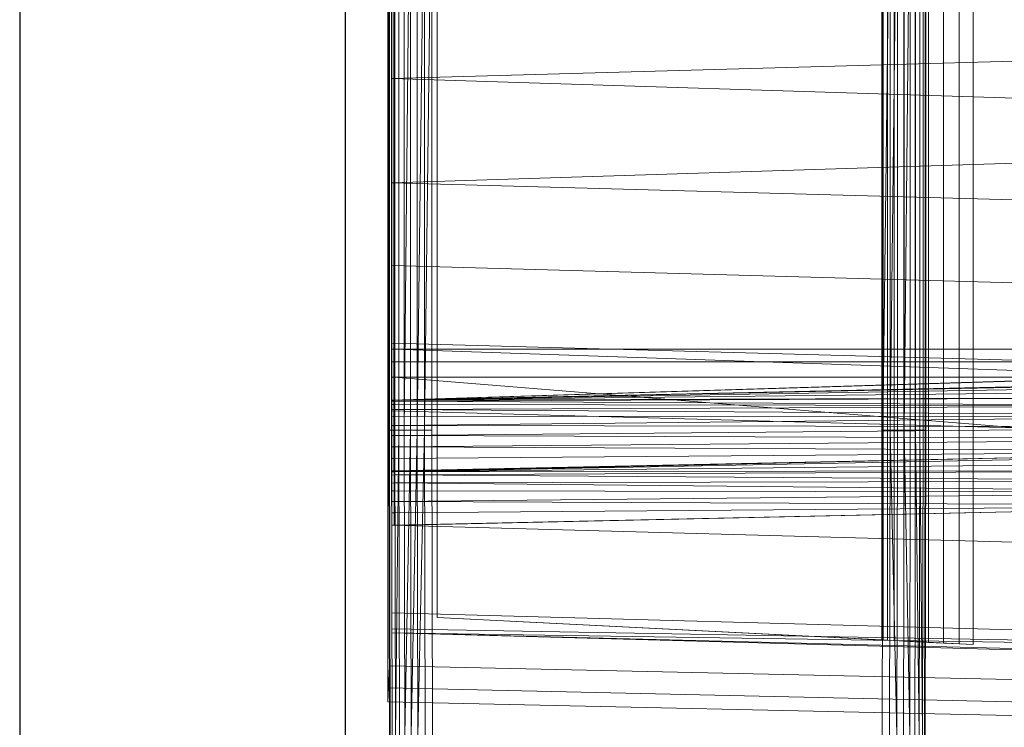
# Model space of a CAD drawing. Header units: metres. Extents: x 397.7 to 427.5, y 12.7 to 28.4.
# Tile 43 of 57: x 407.44 to 407.742, y 26.128 to 26.345. Entities that reach past the tile are written whole.
import ezdxf

# ---------------------------------------------------------------- set-up
doc = ezdxf.new("R2010")
doc.units = ezdxf.units.M
for name, color, linetype, lineweight in [('A-DETL-____-MBND', 7, 'Continuous', 18), ('A-WALL-____-MCUT', 7, 'Continuous', 25), ('A-WALL-____-OTLN', 7, 'Continuous', 25)]:
    doc.layers.add(name, color=color, linetype=linetype, lineweight=lineweight)

# ---------------------------------------------------------------- blocks, each defined once
blk = doc.blocks.new('Family - Inodor P4-153813-07_ELEC_P4')
at = {"layer": 'A-DETL-____-MBND', "color": 253, "true_color": 0xaaaaaa}
for p, q in [((0.00056, 0.01465), (0.00056, 0.38826)), ((0.00056, 0.01465), (0.00056, 0.38826)), ((0.16489, 0.38826), (0.16489, 0.01465)), ((0.16489, 0.38826), (0.16489, 0.01465)), ((0, 0.36417), (0, 0.03582)), ((0, 0.03582), (0, 0.36417)), ((0.00056, 0.36417), (0.00056, 0.03582)), ((0.00056, 0.03582), (0.00056, 0.36417)), ((0.15161, 0.36098), (0.15161, 0.0437)), ((0.15205, 0.361), (0.15205, 0.04368)), ((0.15334, 0.36106), (0.15334, 0.04361)), ((0.15546, 0.36117), (0.15546, 0.04351)), ((0.15833, 0.36132), (0.15833, 0.04336)), ((0.16188, 0.3615), (0.16187, 0.04318)), ((0.16598, 0.36171), (0.16598, 0.04297)), ((0.17052, 0.36194), (0.17052, 0.04274)), ((0.17536, 0.36218), (0.17536, 0.04249)), ((0.17966, 0.04228), (0.17966, 0.3624)), ((0.01521, 0.35403), (0.01521, 0.05064)), ((0.01521, 0.35403), (0.01521, 0.05064)), ((0.00036, 0.10805), (0.00036, 0.29485)), ((0.00036, 0.10805), (0.00036, 0.29485)), ((0.00056, 0.10805), (0.00056, 0.29485)), ((0.00056, 0.29485), (0.00056, 0.10805)), ((0.00056, 0.10805), (0.00056, 0.29485)), ((0.00116, 0.10805), (0.00116, 0.29485)), ((0.00116, 0.29485), (0.00116, 0.10805)), ((0.00116, 0.10805), (0.00116, 0.29485)), ((0.00213, 0.10805), (0.00213, 0.29485)), ((0.00213, 0.29485), (0.00213, 0.10805)), ((0.00213, 0.10805), (0.00213, 0.29485)), ((0.00345, 0.10805), (0.00345, 0.29485)), ((0.00345, 0.29485), (0.00345, 0.10805)), ((0.00345, 0.10805), (0.00345, 0.29485)), ((0.00508, 0.10805), (0.00508, 0.29485)), ((0.00508, 0.29485), (0.00508, 0.10805)), ((0.00696, 0.29485), (0.00508, 0.10805)), ((0.00508, 0.10805), (0.00508, 0.29485)), ((0.00508, 0.10805), (0.00696, 0.29485)), ((0.00696, 0.10805), (0.00696, 0.29485)), ((0.00696, 0.10805), (0.00696, 0.29485)), ((0.00696, 0.10805), (0.00696, 0.29485)), ((0.00904, 0.10805), (0.00904, 0.29485)), ((0.00904, 0.29485), (0.00904, 0.10805)), ((0.01126, 0.29485), (0.00904, 0.10805)), ((0.00904, 0.10805), (0.00904, 0.29485)), ((0.00904, 0.10805), (0.01126, 0.29485)), ((0.01126, 0.10805), (0.01126, 0.29485)), ((0.01354, 0.29485), (0.01126, 0.10805)), ((0.01126, 0.10805), (0.01126, 0.29485)), ((0.01126, 0.10805), (0.01126, 0.29485)), ((0.01126, 0.10805), (0.01354, 0.29485)), ((0.01354, 0.10805), (0.01354, 0.29485)), ((0.01354, 0.29485), (0.01354, 0.10805)), ((0.01354, 0.10805), (0.01354, 0.29485)), ((0.15191, 0.10805), (0.15191, 0.29485)), ((0.15191, 0.29485), (0.15191, 0.10805)), ((0.15419, 0.29485), (0.15191, 0.10805)), ((0.15191, 0.10805), (0.15191, 0.29485)), ((0.15191, 0.10805), (0.15419, 0.29485)), ((0.15419, 0.10805), (0.15419, 0.29485)), ((0.15641, 0.29485), (0.15419, 0.10805)), ((0.15419, 0.10805), (0.15419, 0.29485)), ((0.15419, 0.10805), (0.15419, 0.29485)), ((0.15419, 0.10805), (0.15641, 0.29485)), ((0.15641, 0.10805), (0.15641, 0.29485)), ((0.15641, 0.10805), (0.15641, 0.29485)), ((0.15641, 0.10805), (0.15641, 0.29485)), ((0.15849, 0.10805), (0.15849, 0.29485)), ((0.15849, 0.29485), (0.15849, 0.10805)), ((0.16037, 0.29485), (0.15849, 0.10805)), ((0.15849, 0.10805), (0.15849, 0.29485)), ((0.15849, 0.10805), (0.16037, 0.29485)), ((0.16037, 0.10805), (0.16037, 0.29485)), ((0.16037, 0.10805), (0.16037, 0.29485)), ((0.16037, 0.10805), (0.16037, 0.29485)), ((0.162, 0.10805), (0.162, 0.29485)), ((0.162, 0.29485), (0.162, 0.10805)), ((0.162, 0.10805), (0.162, 0.29485)), ((0.16332, 0.10805), (0.16332, 0.29485)), ((0.16332, 0.29485), (0.16332, 0.10805)), ((0.16332, 0.10805), (0.16332, 0.29485)), ((0.16429, 0.10805), (0.16429, 0.29485)), ((0.16429, 0.29485), (0.16429, 0.10805)), ((0.16429, 0.10805), (0.16429, 0.29485)), ((0.16489, 0.10805), (0.16489, 0.29485)), ((0.16489, 0.29485), (0.16489, 0.10805)), ((0.16489, 0.10805), (0.16489, 0.29485)), ((0.16509, 0.29485), (0.16509, 0.10805)), ((0.16509, 0.29485), (0.16509, 0.10805)), ((0.00127, 0.11722), (0.00127, 0.28262)), ((0.00127, 0.13284), (0.00127, 0.26701)), ((0.00127, 0.267), (0.00127, 0.13339)), ((0.00186, 0.26697), (0.00186, 0.13288)), ((0.00186, 0.13288), (0.00186, 0.26697)), ((0.00186, 0.13288), (0.00186, 0.26697)), ((0.00186, 0.13288), (0.00186, 0.26697)), ((0.00127, 0.2159), (0.00127, 0.24131)), ((0.51095, 0.22997), (0.00127, 0.2159)), ((0.51095, 0.19991), (0.00127, 0.2159)), ((0.00127, 0.18393), (0.00127, 0.2159)), ((0.51095, 0.19991), (0.00127, 0.18393)), ((0.51095, 0.16986), (0.00127, 0.18393)), ((0.00127, 0.15852), (0.00127, 0.18393)), ((0.51095, 0.14444), (0.00127, 0.15852)), ((0.00127, 0.13475), (0.00127, 0.15852)), ((0.51095, 0.12067), (0.00127, 0.13475)), ((0.00127, 0.11399), (0.00127, 0.13475)), ((0.52327, 0.1334), (0.00127, 0.11723)), ((0.00127, 0.13339), (0.00127, 0.13285)), ((0.00187, 0.11726), (0.52327, 0.1334)), ((0.00187, 0.11726), (0.52327, 0.1334)), ((0.00186, 0.13288), (0.00127, 0.13285)), ((0.00186, 0.13288), (0.00127, 0.13285)), ((0.00186, 0.13288), (0.00127, 0.13284)), ((0.00186, 0.13288), (0.00127, 0.13284)), ((0.00127, 0.13285), (0.00127, 0.12897)), ((0.00127, 0.13284), (0.00127, 0.11728)), ((0.00186, 0.13288), (0.28176, 0.13288)), ((0.28176, 0.13288), (0.00186, 0.13288)), ((0.00186, 0.12899), (0.00186, 0.13288)), ((0.00186, 0.13288), (0.00186, 0.12899)), ((0.28176, 0.13288), (0.00186, 0.13288)), ((0.28176, 0.13288), (0.00186, 0.13288)), ((0.28176, 0.12326), (0.00186, 0.13288)), ((0.00186, 0.13288), (0.00187, 0.11726)), ((0.28176, 0.12326), (0.00186, 0.13288)), ((0.00187, 0.11726), (0.00186, 0.13288)), ((0.00187, 0.11726), (0.51154, 0.13288)), ((0.00187, 0.11726), (0.51154, 0.13288)), ((0.00186, 0.12899), (0.00127, 0.12897)), ((0.00186, 0.12899), (0.00127, 0.12897)), ((0.00127, 0.12897), (0.00127, 0.12431)), ((0.00186, 0.12899), (0.28176, 0.12899)), ((0.28176, 0.12899), (0.00186, 0.12899)), ((0.00186, 0.12431), (0.00186, 0.12899)), ((0.00186, 0.12899), (0.00186, 0.12431)), ((0.00186, 0.12431), (0.00127, 0.12431)), ((0.00127, 0.12431), (0.00186, 0.12431)), ((0.00127, 0.12431), (0.00127, 0.1243)), ((0.00186, 0.12431), (0.00127, 0.1243)), ((0.00127, 0.1243), (0.00186, 0.12431)), ((0.00186, 0.12431), (0.00127, 0.12428)), ((0.00186, 0.12431), (0.00127, 0.12428)), ((0.00127, 0.1243), (0.00127, 0.12428)), ((0.00127, 0.12428), (0.00127, 0.09539)), ((0.00186, 0.12431), (0.28176, 0.12431)), ((0.28176, 0.12431), (0.00186, 0.12431)), ((0.28175, 0.10165), (0.00186, 0.12431)), ((0.00186, 0.12431), (0.00192, 0.09531)), ((0.28175, 0.10165), (0.00186, 0.12431)), ((0.00192, 0.09531), (0.00186, 0.12431)), ((0.28176, 0.12326), (0.00187, 0.11726)), ((0.00187, 0.11726), (0.28176, 0.12326)), ((0.00187, 0.11726), (0.28176, 0.12326)), ((0.00187, 0.11726), (0.28176, 0.12326)), ((0.28176, 0.12295), (0.00187, 0.11726)), ((0.00187, 0.11726), (0.28176, 0.12295)), ((0.28176, 0.12197), (0.00187, 0.11726)), ((0.00187, 0.11726), (0.28176, 0.12197)), ((0.28176, 0.12037), (0.00187, 0.11726)), ((0.00187, 0.11726), (0.28176, 0.12037)), ((0.28176, 0.11819), (0.00187, 0.11726)), ((0.00187, 0.11694), (0.28176, 0.11819)), ((0.00187, 0.11726), (0.28176, 0.11819)), ((0.00187, 0.11694), (0.28176, 0.11819)), ((0.00187, 0.11726), (0.00127, 0.11728)), ((0.00127, 0.11728), (0.00187, 0.11726)), ((0.00127, 0.11728), (0.00127, 0.11723)), ((0.00187, 0.11726), (0.00127, 0.11723)), ((0.00187, 0.11726), (0.00127, 0.11723)), ((0.00127, 0.11722), (0.00187, 0.11726)), ((0.00187, 0.11726), (0.00127, 0.11722)), ((0.00127, 0.11722), (0.00127, 0.11691)), ((0.00187, 0.11694), (0.00127, 0.11691)), ((0.00187, 0.11694), (0.00127, 0.11691)), ((0.00127, 0.11691), (0.00127, 0.11594)), ((0.00187, 0.11596), (0.00127, 0.11594)), ((0.00187, 0.11596), (0.00127, 0.11594)), ((0.00127, 0.11594), (0.00127, 0.11434)), ((0.00187, 0.11694), (0.00187, 0.11726)), ((0.00187, 0.11726), (0.00187, 0.11694)), ((0.28176, 0.11552), (0.00187, 0.11694)), ((0.28176, 0.11552), (0.00187, 0.11694)), ((0.00187, 0.11596), (0.00187, 0.11694)), ((0.00187, 0.11694), (0.00187, 0.11596)), ((0.28176, 0.11552), (0.00187, 0.11596)), ((0.28176, 0.11552), (0.00187, 0.11596)), ((0.00187, 0.11436), (0.00187, 0.11596)), ((0.00187, 0.11596), (0.00187, 0.11436)), ((0.28176, 0.11552), (0.00187, 0.11436)), ((0.00187, 0.11436), (0.28176, 0.11552)), ((0.00187, 0.11436), (0.00127, 0.11434)), ((0.00187, 0.11436), (0.00127, 0.11434)), ((0.00127, 0.11434), (0.00127, 0.11218)), ((0.51095, 0.09991), (0.00127, 0.11399)), ((0.00127, 0.07896), (0.00127, 0.11399)), ((0.00187, 0.11219), (0.00127, 0.11218)), ((0.00187, 0.11219), (0.00127, 0.11218)), ((0.00127, 0.11218), (0.00127, 0.10951)), ((0.28176, 0.11242), (0.00187, 0.11436)), ((0.28176, 0.11242), (0.00187, 0.11436)), ((0.00187, 0.11219), (0.00187, 0.11436)), ((0.00187, 0.11436), (0.00187, 0.11219)), ((0.28176, 0.11242), (0.00187, 0.11219)), ((0.00187, 0.10951), (0.28176, 0.11242)), ((0.00187, 0.11219), (0.28176, 0.11242)), ((0.00187, 0.10951), (0.28176, 0.11242)), ((0.00187, 0.10951), (0.00187, 0.11219)), ((0.00187, 0.11219), (0.00187, 0.10951)), ((0.00187, 0.10951), (0.00127, 0.10951)), ((0.00127, 0.10951), (0.00187, 0.10951)), ((0.00187, 0.10951), (0.00127, 0.10951)), ((0.00187, 0.10951), (0.00127, 0.10951)), ((0.00127, 0.10951), (0.00127, 0.10642)), ((0.28176, 0.10898), (0.00187, 0.10951)), ((0.28176, 0.10898), (0.00187, 0.10951)), ((0.00187, 0.10641), (0.00187, 0.10951)), ((0.00187, 0.10951), (0.00187, 0.10641)), ((0.28176, 0.10898), (0.00187, 0.10641)), ((0.00187, 0.10641), (0.28176, 0.10898)), ((0.00056, 0.10805), (0.00036, 0.10805)), ((0.00056, 0.01465), (0.00036, 0.10805)), ((0.00036, 0.10805), (0.00056, 0.10805)), ((0.00056, 0.10805), (0.00036, 0.10805)), ((0.00056, 0.01465), (0.00036, 0.10805)), ((0.00116, 0.10805), (0.00056, 0.10805)), ((0.00076, 0.01465), (0.00056, 0.10805)), ((0.00056, 0.10805), (0.00116, 0.10805)), ((0.00056, 0.10805), (0.00056, 0.01465)), ((0.00116, 0.10805), (0.00056, 0.10805)), ((0.00076, 0.01465), (0.00056, 0.10805)), ((0.00076, 0.01465), (0.00056, 0.10805)), ((0.00056, 0.01465), (0.00056, 0.10805)), ((0.00213, 0.10805), (0.00116, 0.10805)), ((0.00136, 0.01465), (0.00116, 0.10805)), ((0.00116, 0.10805), (0.00213, 0.10805)), ((0.00116, 0.10805), (0.00136, 0.01465)), ((0.00213, 0.10805), (0.00116, 0.10805)), ((0.00136, 0.01465), (0.00116, 0.10805)), ((0.00187, 0.10641), (0.00127, 0.10642)), ((0.00127, 0.10642), (0.00187, 0.10641)), ((0.00127, 0.10642), (0.00127, 0.10642)), ((0.00187, 0.10641), (0.00127, 0.10642)), ((0.00127, 0.10642), (0.00187, 0.10641)), ((0.00127, 0.10642), (0.00127, 0.10641)), ((0.00187, 0.10641), (0.00127, 0.10641)), ((0.00187, 0.10641), (0.00127, 0.10641)), ((0.00127, 0.10641), (0.00127, 0.10299)), ((0.28176, 0.10533), (0.00187, 0.10641)), ((0.00187, 0.10641), (0.00187, 0.10298)), ((0.28176, 0.10533), (0.00187, 0.10641)), ((0.00187, 0.10298), (0.00187, 0.10641)), ((0.00345, 0.10805), (0.00213, 0.10805)), ((0.00233, 0.01465), (0.00213, 0.10805)), ((0.00213, 0.10805), (0.00345, 0.10805)), ((0.00213, 0.10805), (0.00233, 0.01465)), ((0.00345, 0.10805), (0.00213, 0.10805)), ((0.00233, 0.01465), (0.00213, 0.10805)), ((0.00345, 0.10805), (0.00233, 0.01465)), ((0.00233, 0.01465), (0.00345, 0.10805)), ((0.00365, 0.01465), (0.00345, 0.10805)), ((0.00345, 0.10805), (0.00508, 0.10805)), ((0.00508, 0.10805), (0.00345, 0.10805)), ((0.00365, 0.01465), (0.00345, 0.10805)), ((0.00365, 0.01465), (0.00345, 0.10805)), ((0.00528, 0.01465), (0.00508, 0.10805)), ((0.00696, 0.10805), (0.00508, 0.10805)), ((0.00508, 0.10805), (0.00528, 0.01465)), ((0.00696, 0.10805), (0.00508, 0.10805)), ((0.00528, 0.01465), (0.00508, 0.10805)), ((0.00696, 0.10805), (0.00528, 0.01465)), ((0.00528, 0.01465), (0.00696, 0.10805)), ((0.00716, 0.01465), (0.00696, 0.10805)), ((0.00696, 0.10805), (0.00904, 0.10805)), ((0.00904, 0.10805), (0.00696, 0.10805)), ((0.00716, 0.01465), (0.00696, 0.10805)), ((0.00716, 0.01465), (0.00696, 0.10805)), ((0.00904, 0.10805), (0.00716, 0.01465)), ((0.00716, 0.01465), (0.00904, 0.10805)), ((0.00924, 0.01465), (0.00904, 0.10805)), ((0.01126, 0.10805), (0.00904, 0.10805)), ((0.01126, 0.10805), (0.00904, 0.10805)), ((0.00924, 0.01465), (0.00904, 0.10805)), ((0.00924, 0.01465), (0.00904, 0.10805)), ((0.01126, 0.10805), (0.00924, 0.01465)), ((0.00924, 0.01465), (0.01126, 0.10805)), ((0.01146, 0.01465), (0.01126, 0.10805)), ((0.01354, 0.10805), (0.01126, 0.10805)), ((0.01354, 0.10805), (0.01126, 0.10805)), ((0.01146, 0.01465), (0.01126, 0.10805)), ((0.01146, 0.01465), (0.01126, 0.10805)), ((0.01374, 0.01465), (0.01354, 0.10805)), ((0.01354, 0.10805), (0.01374, 0.01465)), ((0.01354, 0.10805), (0.01374, 0.01465)), ((0.15171, 0.01465), (0.15191, 0.10805)), ((0.15191, 0.10805), (0.15171, 0.01465)), ((0.15191, 0.10805), (0.15171, 0.01465)), ((0.15419, 0.10805), (0.15191, 0.10805)), ((0.15419, 0.10805), (0.15191, 0.10805)), ((0.15419, 0.10805), (0.15399, 0.01465)), ((0.15419, 0.10805), (0.15399, 0.01465)), ((0.15399, 0.01465), (0.15419, 0.10805)), ((0.15641, 0.10805), (0.15419, 0.10805)), ((0.15641, 0.10805), (0.15419, 0.10805)), ((0.15621, 0.01465), (0.15419, 0.10805)), ((0.15621, 0.01465), (0.15419, 0.10805)), ((0.15641, 0.10805), (0.15621, 0.01465)), ((0.15641, 0.10805), (0.15621, 0.01465)), ((0.15641, 0.10805), (0.15621, 0.01465)), ((0.15641, 0.10805), (0.15849, 0.10805)), ((0.15849, 0.10805), (0.15641, 0.10805)), ((0.15849, 0.10805), (0.15829, 0.01465)), ((0.15849, 0.10805), (0.15829, 0.01465)), ((0.15829, 0.01465), (0.15849, 0.10805)), ((0.16037, 0.10805), (0.15849, 0.10805)), ((0.16037, 0.10805), (0.15849, 0.10805)), ((0.16017, 0.01465), (0.15849, 0.10805)), ((0.16017, 0.01465), (0.15849, 0.10805)), ((0.16037, 0.10805), (0.16017, 0.01465)), ((0.16037, 0.10805), (0.16017, 0.01465)), ((0.16037, 0.10805), (0.16017, 0.01465)), ((0.16037, 0.10805), (0.162, 0.10805)), ((0.162, 0.10805), (0.16037, 0.10805)), ((0.162, 0.10805), (0.1618, 0.01465)), ((0.162, 0.10805), (0.1618, 0.01465)), ((0.1618, 0.01465), (0.162, 0.10805)), ((0.16332, 0.10805), (0.162, 0.10805)), ((0.162, 0.10805), (0.16332, 0.10805)), ((0.16332, 0.10805), (0.162, 0.10805)), ((0.16312, 0.01465), (0.162, 0.10805)), ((0.16312, 0.01465), (0.162, 0.10805)), ((0.16332, 0.10805), (0.16312, 0.01465)), ((0.16332, 0.10805), (0.16312, 0.01465)), ((0.16312, 0.01465), (0.16332, 0.10805)), ((0.16429, 0.10805), (0.16332, 0.10805)), ((0.16332, 0.10805), (0.16429, 0.10805)), ((0.16429, 0.10805), (0.16332, 0.10805)), ((0.16409, 0.01465), (0.16332, 0.10805)), ((0.16409, 0.01465), (0.16332, 0.10805)), ((0.16429, 0.10805), (0.16409, 0.01465)), ((0.16429, 0.10805), (0.16409, 0.01465)), ((0.16429, 0.10805), (0.16409, 0.01465)), ((0.16489, 0.10805), (0.16429, 0.10805)), ((0.16429, 0.10805), (0.16489, 0.10805)), ((0.16489, 0.10805), (0.16429, 0.10805)), ((0.16489, 0.10805), (0.16469, 0.01465)), ((0.16489, 0.10805), (0.16469, 0.01465)), ((0.16469, 0.01465), (0.16489, 0.10805)), ((0.16509, 0.10805), (0.16489, 0.10805)), ((0.16509, 0.10805), (0.16489, 0.01465)), ((0.16489, 0.10805), (0.16509, 0.10805)), ((0.16509, 0.10805), (0.16489, 0.01465)), ((0.16509, 0.10805), (0.16489, 0.10805)), ((0.16489, 0.01465), (0.16489, 0.10805)), ((0.16489, 0.01465), (0.16489, 0.10805)), ((0.00187, 0.10298), (0.00127, 0.10299)), ((0.00127, 0.10299), (0.00187, 0.10298)), ((0.00127, 0.10299), (0.00127, 0.10298)), ((0.00187, 0.10298), (0.00127, 0.10298)), ((0.00127, 0.10298), (0.00187, 0.10298)), ((0.00127, 0.10298), (0.00127, 0.10297)), ((0.00187, 0.10298), (0.00127, 0.10297)), ((0.00187, 0.10298), (0.00127, 0.10297)), ((0.00127, 0.10297), (0.00127, 0.09933)), ((0.28176, 0.10533), (0.00187, 0.10298)), ((0.00187, 0.10298), (0.28176, 0.10533)), ((0.28176, 0.10156), (0.00187, 0.10298)), ((0.28176, 0.10156), (0.00187, 0.10298)), ((0.00187, 0.09932), (0.00187, 0.10298)), ((0.00187, 0.10298), (0.00187, 0.09932)), ((0.28176, 0.10156), (0.00127, 0.09542)), ((0.28176, 0.10156), (0.00187, 0.09932)), ((0.00187, 0.09555), (0.28176, 0.10156)), ((0.00187, 0.09932), (0.28176, 0.10156)), ((0.00187, 0.09555), (0.28176, 0.10156)), ((0.28175, 0.10165), (0.00192, 0.09531)), ((0.00192, 0.09531), (0.28175, 0.10165)), ((0.28181, 0.10065), (0.00192, 0.09531)), ((0.00192, 0.09531), (0.28181, 0.10065)), ((0.00187, 0.09932), (0.00127, 0.09933)), ((0.00127, 0.09933), (0.00187, 0.09932)), ((0.00127, 0.09933), (0.00127, 0.09932)), ((0.00187, 0.09932), (0.00127, 0.09932)), ((0.00187, 0.09932), (0.00127, 0.09932)), ((0.00127, 0.09932), (0.00127, 0.09556)), ((0.00187, 0.09555), (0.00187, 0.09932)), ((0.00187, 0.09932), (0.00187, 0.09555)), ((0.28181, 0.0982), (0.00192, 0.09531)), ((0.00192, 0.09531), (0.28181, 0.0982)), ((0.00187, 0.09555), (0.00127, 0.09556)), ((0.00127, 0.09556), (0.00187, 0.09555)), ((0.00127, 0.09556), (0.00127, 0.09555)), ((0.00187, 0.09555), (0.00127, 0.09552)), ((0.00187, 0.09555), (0.00127, 0.09555)), ((0.00127, 0.09555), (0.00187, 0.09555)), ((0.00127, 0.09555), (0.00127, 0.09553)), ((0.00187, 0.09555), (0.00127, 0.09553)), ((0.00127, 0.09553), (0.00187, 0.09555)), ((0.00187, 0.09555), (0.00127, 0.09552)), ((0.00127, 0.09553), (0.00127, 0.09552)), ((0.00127, 0.09552), (0.00127, 0.09542)), ((0.00192, 0.09531), (0.00127, 0.09539)), ((0.00127, 0.09539), (0.00192, 0.09531)), ((0.00127, 0.09539), (0.00127, 0.09528)), ((0.00192, 0.09531), (0.00127, 0.09528)), ((0.00192, 0.09531), (0.00127, 0.09528)), ((0.00127, 0.09528), (0.00127, 0.09428)), ((0.00192, 0.09431), (0.00127, 0.09428)), ((0.00192, 0.09431), (0.00127, 0.09428)), ((0.00127, 0.09428), (0.00127, 0.09183)), ((0.28181, 0.09576), (0.00192, 0.09531)), ((0.00192, 0.09431), (0.28181, 0.09576)), ((0.00192, 0.09531), (0.28181, 0.09576)), ((0.00192, 0.09431), (0.28181, 0.09576)), ((0.00192, 0.09431), (0.00192, 0.09531)), ((0.00192, 0.09531), (0.00192, 0.09431)), ((0.28181, 0.09248), (0.00192, 0.09431)), ((0.28181, 0.09248), (0.00192, 0.09431)), ((0.00192, 0.09185), (0.00192, 0.09431)), ((0.00192, 0.09431), (0.00192, 0.09185)), ((0.00192, 0.09185), (0.00127, 0.09183)), ((0.00192, 0.09185), (0.00127, 0.09183)), ((0.00127, 0.09183), (0.00127, 0.08941)), ((0.28181, 0.09248), (0.00192, 0.09185)), ((0.00192, 0.09185), (0.28181, 0.09248)), ((0.28181, 0.08906), (0.00192, 0.09185)), ((0.28181, 0.08906), (0.00192, 0.09185)), ((0.00192, 0.08942), (0.00192, 0.09185)), ((0.00192, 0.09185), (0.00192, 0.08942)), ((0.00192, 0.08942), (0.00127, 0.08941)), ((0.00192, 0.08942), (0.00127, 0.08941)), ((0.00127, 0.08941), (0.00127, 0.08614)), ((0.28181, 0.08906), (0.00192, 0.08942)), ((0.28181, 0.08906), (0.00192, 0.08942)), ((0.00192, 0.08614), (0.00192, 0.08942)), ((0.00192, 0.08942), (0.00192, 0.08614)), ((0.28181, 0.08906), (0.00192, 0.08614)), ((0.00192, 0.08614), (0.28181, 0.08906)), ((0.00192, 0.08614), (0.00127, 0.08614)), ((0.00127, 0.08614), (0.00192, 0.08614)), ((0.00127, 0.08614), (0.00127, 0.08614)), ((0.00192, 0.08614), (0.00127, 0.08614)), ((0.00192, 0.08614), (0.00127, 0.08614)), ((0.00127, 0.08614), (0.00127, 0.08273)), ((0.28181, 0.08497), (0.00127, 0.07882)), ((0.28181, 0.08497), (0.00192, 0.08614)), ((0.00192, 0.08614), (0.00192, 0.08272)), ((0.28181, 0.08497), (0.00192, 0.08614)), ((0.00192, 0.08272), (0.00192, 0.08614)), ((0.28181, 0.08497), (0.00192, 0.08272)), ((0.00192, 0.07896), (0.28181, 0.08497)), ((0.00192, 0.08272), (0.28181, 0.08497)), ((0.00192, 0.07896), (0.28181, 0.08497)), ((0.00192, 0.08272), (0.00127, 0.08273)), ((0.00127, 0.08273), (0.00192, 0.08272)), ((0.00127, 0.08273), (0.00127, 0.08272)), ((0.00192, 0.08272), (0.00127, 0.08272)), ((0.00127, 0.08272), (0.00192, 0.08272)), ((0.00127, 0.08272), (0.00127, 0.08271)), ((0.00192, 0.08272), (0.00127, 0.08271)), ((0.00192, 0.08272), (0.00127, 0.08271)), ((0.00127, 0.08271), (0.00127, 0.07897)), ((0.00192, 0.07896), (0.00192, 0.08272)), ((0.00192, 0.08272), (0.00192, 0.07896)), ((0.00192, 0.07896), (0.00127, 0.07897)), ((0.00127, 0.07897), (0.00192, 0.07896)), ((0.00127, 0.07897), (0.00127, 0.07896)), ((0.51095, 0.06488), (0.00127, 0.07896)), ((0.00127, 0.05207), (0.00127, 0.07896)), ((0.00192, 0.07896), (0.00127, 0.07894)), ((0.00192, 0.07896), (0.00127, 0.07896)), ((0.00127, 0.07896), (0.00192, 0.07896)), ((0.00127, 0.07896), (0.00127, 0.07894)), ((0.00192, 0.07896), (0.00127, 0.07894)), ((0.00127, 0.07894), (0.00192, 0.07896)), ((0.00192, 0.07896), (0.00127, 0.07894)), ((0.00127, 0.07894), (0.00127, 0.07882)), ((0.00127, 0.07894), (0.00127, 0.07894)), ((0.51095, 0.03799), (0.00127, 0.05207)), ((0.00127, 0.04712), (0.00127, 0.05207)), ((0.01521, 0.05064), (0.15161, 0.0437)), ((0.17966, 0.04228), (0.01521, 0.05064)), ((0.51095, 0.03799), (0.00127, 0.04712)), ((0.00127, 0.04594), (0.00127, 0.04712)), ((0.51095, 0.03799), (0.00127, 0.04594)), ((0.51095, 0.03305), (0.00127, 0.04594)), ((0.51095, 0.03186), (0.00127, 0.04594)), ((0.15161, 0.0437), (0.15205, 0.04368)), ((0.15205, 0.04368), (0.15334, 0.04361)), ((0.15334, 0.04361), (0.15546, 0.04351)), ((0.15546, 0.04351), (0.15833, 0.04336)), ((0.15833, 0.04336), (0.16187, 0.04318)), ((0.16187, 0.04318), (0.16598, 0.04297)), ((0.16598, 0.04297), (0.17052, 0.04274)), ((0.17052, 0.04274), (0.17536, 0.04249)), ((0.17536, 0.04249), (0.17966, 0.04228)), ((0, 0.03582), (0, 0.02899)), ((0, 0.02899), (0, 0.03582)), ((0.00056, 0.03582), (0.00022, 0.02899)), ((0.00022, 0.02899), (0.00056, 0.03582)), ((0.00056, 0.03582), (0.31998, 0.0287)), ((0.00056, 0.03582), (0.31998, 0.0287)), ((0.00022, 0.02899), (0, 0.02477)), ((0, 0.02477), (0.00022, 0.02899)), ((0, 0.02899), (0, 0.02477)), ((0, 0.02477), (0, 0.02899)), ((0.00022, 0.02899), (0.31971, 0.02187)), ((0.00022, 0.02899), (0.31971, 0.02187)), ((0, 0.02477), (0.31954, 0.01764)), ((0, 0.02477), (0.31954, 0.01764))]:
    blk.add_line(p, q, dxfattribs=at)
blk = doc.blocks.new('Family - Evans P4-154126-07_ELEC_P4')
at = {"layer": 'A-WALL-____-MCUT', "color": 253, "true_color": 0xaaaaaa}
for p, q in [((1.72, 0.1), (0, 0.1)), ((0, 0), (1.72, 0))]:
    blk.add_line(p, q, dxfattribs=at)
at = {"layer": 'A-WALL-____-OTLN', "color": 253, "true_color": 0xaaaaaa}
for p, q in [((1.72, 0.1), (0, 0.1)), ((0, 0), (1.72, 0))]:
    blk.add_line(p, q, dxfattribs=at)
at = {"layer": 'A-WALL-____-OTLN', "color": 253, "lineweight": 18, "true_color": 0xaaaaaa}
blk.add_line((-0.0054, 0), (1.72, 0), dxfattribs=at)
blk = doc.blocks.new('LONDR55-XX_ZZ-ARQ-CAA-M3D-Londres55_ifc-1-07_ELEC_P4')
at = {"layer": 'A-DETL-____-MBND', "color": 253, "lineweight": 18, "true_color": 0xaaaaaa}
blk.add_blockref('Family - Inodor P4-153813-07_ELEC_P4', (407.55268, 26.11126), dxfattribs=at)
at = {"layer": 'A-WALL-____-OTLN', "color": 253, "lineweight": 18, "true_color": 0xaaaaaa, "rotation": 270}
blk.add_blockref('Family - Evans P4-154126-07_ELEC_P4', (407.43973, 27.64946), dxfattribs=at)

msp = doc.modelspace()

# ---------------------------------------------------------------- block references
at = {"lineweight": 5}
msp.add_blockref('LONDR55-XX_ZZ-ARQ-CAA-M3D-Londres55_ifc-1-07_ELEC_P4', (0, 0), dxfattribs=at)

doc.saveas('drawing.dxf')
